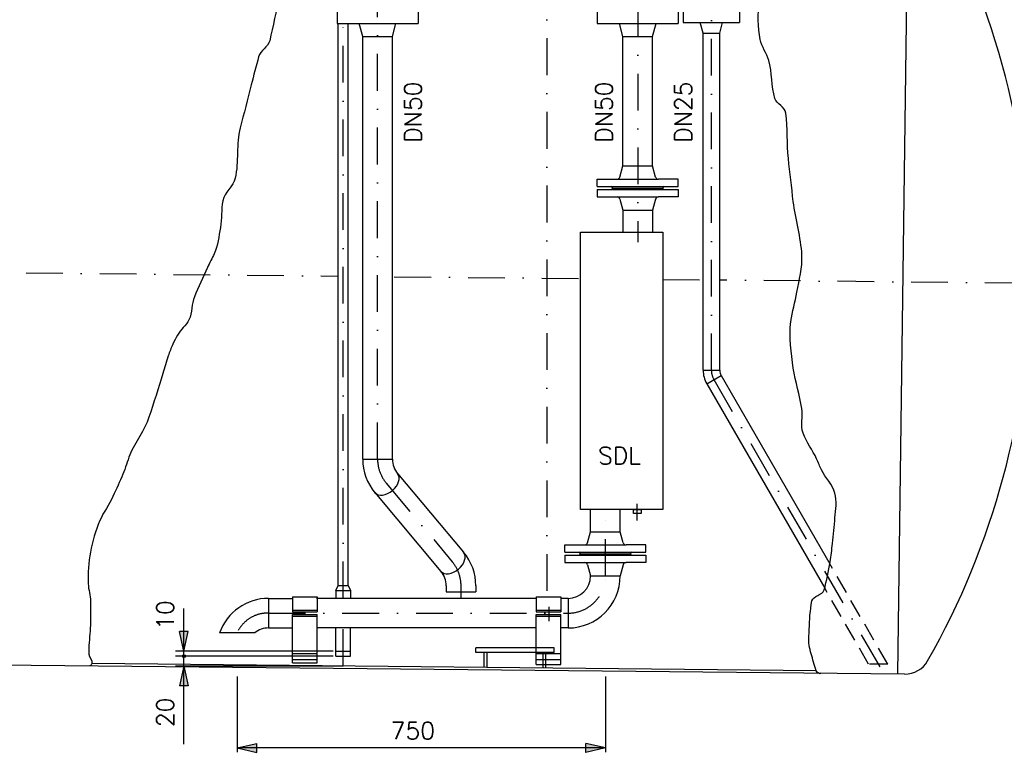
# Model space of a CAD drawing. Header units: inches. Extents: x -1548 to 30345, y -12744 to 2311.
# Tile 24 of 33: x 19755 to 21761, y -7095 to -5603. Entities that reach past the tile are written whole.
import ezdxf
from ezdxf.enums import TextEntityAlignment as Align

# ---------------------------------------------------------------- set-up
doc = ezdxf.new("R2010")
doc.units = ezdxf.units.IN
doc.header["$MEASUREMENT"] = 0
doc.linetypes.add('DASHDOT', pattern=[1, 0.5, -0.25, 0, -0.25])
doc.linetypes.add('HIDDEN', pattern=[0.375, 0.25, -0.125])
doc.layers.get('0').update_dxf_attribs({"linetype": 'CONTINUOUS'})
for name, color, linetype in [('15', 7, 'CONTINUOUS'), ('41', 7, 'CONTINUOUS'), ('6', 7, 'CONTINUOUS')]:
    doc.layers.add(name, color=color, linetype=linetype)
doc.styles.add('ROMANS', font='ROMANS', dxfattribs={"height": 0.2})

msp = doc.modelspace()

# ---------------------------------------------------------------- hatches: boundary and pattern name
at = {"linetype": 'Continuous'}
h = msp.add_hatch(color=256, dxfattribs=at)
h.paths.add_polyline_path([(20092.2, -6879.7), (20090, -6879.7), (20090, -6849.6), (20098.9, -6849.6)])
h.paths.add_polyline_path([(20090, -6879.7), (20087.7, -6879.7), (20081, -6849.6), (20090, -6849.6)])
for points in [[(20090, -6889.7), (20081, -6849.6), (20098.9, -6849.6)], [(20090, -6919.7), (20081, -6959.7), (20098.9, -6959.7)], [(20198.4, -7086.5), (20238.4, -7077.6), (20238.4, -7095.5)], [(20948.4, -7086.5), (20908.4, -7077.6), (20908.4, -7095.5)]]:
    msp.add_hatch(color=256, dxfattribs=at).paths.add_polyline_path(points)
h = msp.add_hatch(color=256, dxfattribs=at)
h.paths.add_polyline_path([(20208.4, -7088.7), (20208.4, -7086.5), (20238.4, -7086.5), (20238.4, -7095.5)])
h.paths.add_polyline_path([(20208.4, -7086.5), (20208.4, -7084.3), (20238.4, -7077.6), (20238.4, -7086.5)])

# ---------------------------------------------------------------- linework, layer by layer
for p, q in [((20098.9, -6849.6), (20081, -6849.6)), ((20090, -6889.7), (20081, -6849.6)), ((20090, -6889.7), (20098.9, -6849.6)), ((20090, -6919.7), (20081, -6959.7)), ((20090, -6919.7), (20098.9, -6959.7)), ((20098.9, -6959.7), (20081, -6959.7)), ((20198.4, -7086.5), (20238.4, -7077.6)), ((20238.4, -7095.5), (20238.4, -7077.6)), ((20948.4, -7086.5), (20908.4, -7077.6)), ((20908.4, -7095.5), (20908.4, -7077.6)), ((20198.4, -7086.5), (20238.4, -7095.5)), ((20948.4, -7086.5), (20908.4, -7095.5))]:
    msp.add_line(p, q, dxfattribs=at)
at = {"layer": '15', "linetype": 'Continuous', "ltscale": 150}
for p, q in [((20090, -7078.7), (20090, -6802.2)), ((20393.7, -6889.7), (20072.5, -6889.7)), ((20393.7, -6899.7), (20072.5, -6899.7)), ((20198.4, -6940.7), (20198.4, -7095)), ((20948.4, -6940.7), (20948.4, -7095)), ((20948.4, -7086.5), (20198.4, -7086.5))]:
    msp.add_line(p, q, dxfattribs=at)
msp.add_circle((20090, -6899.7), 2.92, dxfattribs=at)
at = {"layer": '41', "linetype": 'DASHDOT', "ltscale": 150}
for p, q in [((20484.4, -6498.3), (20484.4, -4437.6)), ((21014.4, -4512.2), (21014.4, -6056.5)), ((20829.4, -4590.2), (20829.4, -6781.8)), ((21164.4, -6317.3), (21164.4, -4836.7)), ((20414.4, -6781.8), (20414.4, -5610.5)), ((18567.7, -6106.1), (20404.4, -6125.3)), ((20518.5, -6126.5), (20897.4, -6130.4)), ((21065.4, -6132.2), (21147.6, -6133.1)), ((21946.4, -6141.4), (21183.2, -6133.4)), ((21169.5, -6336.3), (21509, -6924.3)), ((20502.2, -6547.2), (20636.6, -6707.4)), ((20948.4, -6736), (20948.4, -6589.5)), ((21013.4, -6623.5), (21013.4, -6589.5)), ((20654.4, -6781.4), (20654.4, -6756.2)), ((20833.4, -6798.9), (20833.4, -6828.5)), ((20262.5, -6812), (20872.4, -6812)), ((20414.4, -6919.7), (20414.4, -6842.1))]:
    msp.add_line(p, q, dxfattribs=at)
at = {"layer": '41', "linetype": 'Continuous', "ltscale": 150}
for p, q in [((21564.4, -5336), (21543.3, -6935.9)), ((20401.9, -5574.5), (20401.9, -5610.5)), ((20566.9, -5574.5), (20566.9, -5610.5)), ((20931.9, -5574.5), (20931.9, -5610.5)), ((21096.9, -5574.5), (21096.9, -5610.5)), ((21106.9, -5576.5), (21106.9, -5608.5)), ((21221.9, -5576.5), (21221.9, -5608.5)), ((20401.9, -5610.5), (20566.9, -5610.5)), ((20404.4, -6755.7), (20404.4, -5610.5)), ((20424.4, -6755.7), (20424.4, -5610.5)), ((20454.3, -5637.5), (20447, -5610.5)), ((20514.6, -5637.5), (20521.8, -5610.5)), ((20931.9, -5610.5), (21096.9, -5610.5)), ((20984.3, -5637.5), (20977, -5610.5)), ((21044.6, -5637.5), (21051.8, -5610.5)), ((21106.9, -5608.5), (21221.9, -5608.5)), ((21147.6, -5630.5), (21141.7, -5608.5)), ((21181.3, -5630.5), (21187.2, -5608.5)), ((21147.6, -6317.3), (21147.6, -5630.5)), ((21147.6, -5630.5), (21181.3, -5630.5)), ((21181.3, -6317.3), (21181.3, -5630.5)), ((20454.3, -5637.5), (20514.6, -5637.5)), ((20454.3, -6498.3), (20454.3, -5637.5)), ((20514.6, -6498.3), (20514.6, -5637.5)), ((20984.3, -5637.5), (21044.6, -5637.5)), ((20984.3, -5901), (20984.3, -5637.5)), ((21044.6, -5901), (21044.6, -5637.5)), ((20978.1, -5923.6), (20984.3, -5901)), ((20984.3, -5901), (21044.6, -5901)), ((21050.7, -5923.6), (21044.6, -5901)), ((20931.9, -5943), (20931.9, -5928)), ((20931.9, -5928), (20972.3, -5928)), ((20972.3, -5928), (21056.5, -5928)), ((21096.9, -5928), (21056.5, -5928)), ((21096.9, -5943), (21096.9, -5928)), ((20931.9, -5943), (21096.9, -5943)), ((20931.9, -5949), (21096.9, -5949)), ((20931.9, -5949), (20931.9, -5964)), ((20963.4, -5946), (21065.4, -5946)), ((20963.4, -5946), (20963.4, -5946)), ((21065.4, -5946), (21065.4, -5946)), ((21096.9, -5949), (21096.9, -5964)), ((20931.9, -5964), (20972.3, -5964)), ((20972.3, -5964), (21056.5, -5964)), ((20978.1, -5968.4), (20984.3, -5991)), ((21050.7, -5968.4), (21044.6, -5991)), ((21096.9, -5964), (21056.5, -5964)), ((20984.3, -5991), (21044.6, -5991)), ((20984.3, -5991), (20984.3, -6036)), ((21044.6, -5991), (21044.6, -6036)), ((21147.6, -6317.3), (21181.3, -6317.3)), ((21154.9, -6344.8), (21184.1, -6327.9)), ((21184.1, -6327.9), (21405.6, -6711.5)), ((21154.9, -6344.8), (21395.1, -6760.8)), ((20454.3, -6498.3), (20514.6, -6498.3)), ((20525.3, -6527.8), (20659.7, -6688)), ((20479.1, -6566.5), (20613.5, -6726.8)), ((20918.3, -6646), (20918.3, -6601)), ((20978.6, -6646), (20978.6, -6601)), ((20912.1, -6668.6), (20918.3, -6646)), ((20918.3, -6646), (20978.6, -6646)), ((20984.7, -6668.6), (20978.6, -6646)), ((20865.9, -6688), (20865.9, -6673)), ((20865.9, -6673), (20906.3, -6673)), ((20906.3, -6673), (20990.5, -6673)), ((21030.9, -6673), (20990.5, -6673)), ((21030.9, -6688), (21030.9, -6673)), ((20865.9, -6688), (21030.9, -6688)), ((20865.9, -6694), (21030.9, -6694)), ((20865.9, -6694), (20865.9, -6709)), ((20897.4, -6691), (20999.4, -6691)), ((20897.4, -6691), (20897.4, -6691)), ((20999.4, -6691), (20999.4, -6691)), ((21030.9, -6694), (21030.9, -6709)), ((20865.9, -6709), (20906.3, -6709)), ((20906.3, -6709), (20990.5, -6709)), ((20912.1, -6713.4), (20918.3, -6736)), ((20984.7, -6713.4), (20978.6, -6736)), ((21030.9, -6709), (20990.5, -6709)), ((20918.3, -6736), (20978.6, -6736)), ((20399.4, -6765.7), (20404.4, -6755.7)), ((20404.4, -6755.7), (20424.4, -6755.7)), ((20424.4, -6755.7), (20429.4, -6765.7)), ((20624.3, -6756.2), (20624.3, -6768.3)), ((20684.6, -6756.2), (20684.6, -6768.3)), ((20311.2, -6778.8), (20361.2, -6778.8)), ((20311.2, -6778.8), (20311.2, -6809)), ((20361.2, -6778.8), (20361.2, -6809)), ((20361.2, -6778.8), (20361.2, -6809)), ((20399.4, -6765.7), (20429.4, -6765.7)), ((20399.4, -6765.7), (20399.4, -6781.8)), ((20429.4, -6765.7), (20429.4, -6781.8)), ((20624.3, -6768.3), (20684.6, -6768.3)), ((20807.4, -6778.8), (20857.4, -6778.8)), ((20807.4, -6778.8), (20807.4, -6809)), ((20857.4, -6778.8), (20857.4, -6809)), ((20262.5, -6781.8), (20262.5, -6842.1)), ((20262.5, -6781.8), (20310.2, -6781.8)), ((20807.4, -6781.8), (20360.2, -6781.8)), ((20872.4, -6781.8), (20857.4, -6781.8)), ((20872.4, -6781.8), (20872.4, -6842.1)), ((20311.2, -6806), (20361.2, -6806)), ((20311.2, -6809), (20361.2, -6809)), ((20311.2, -6815), (20361.2, -6815)), ((20311.2, -6912.9), (20311.2, -6815)), ((20311.2, -6818), (20361.2, -6818)), ((20361.2, -6912.9), (20361.2, -6815)), ((20361.2, -6912.9), (20361.2, -6815)), ((20807.4, -6806), (20857.4, -6806)), ((20807.4, -6809), (20857.4, -6809)), ((20807.4, -6815), (20857.4, -6815)), ((20807.4, -6916.6), (20807.4, -6815)), ((20807.4, -6818), (20857.4, -6818)), ((20857.4, -6916.6), (20857.4, -6815)), ((20234.1, -6852), (20162.7, -6852)), ((20262.5, -6842.1), (20310.2, -6842.1)), ((20807.4, -6842.1), (20360.2, -6842.1)), ((20399.4, -6899.7), (20399.4, -6842.1)), ((20429.4, -6899.7), (20429.4, -6842.1)), ((20872.4, -6842.1), (20857.4, -6842.1)), ((20311.2, -6894), (20361.2, -6894)), ((20399.4, -6889.7), (20429.4, -6889.7)), ((20684.4, -6892.4), (20684.4, -6882.4)), ((20844.4, -6882.4), (20684.4, -6882.4)), ((20844.4, -6892.4), (20684.4, -6892.4)), ((20701.4, -6922.5), (20701.4, -6892.4)), ((20707.4, -6922.6), (20707.4, -6892.4)), ((20807.4, -6894), (20857.4, -6894)), ((20821.4, -6923.7), (20821.4, -6892.4)), ((20827.4, -6923.8), (20827.4, -6892.4)), ((20844.4, -6892.4), (20844.4, -6882.4)), ((21558, -6936.1), (18567.7, -6906.2)), ((21377.9, -6929.3), (19902.6, -6914.5)), ((20311.2, -6906.7), (20361.2, -6906.7)), ((20311.2, -6912.9), (20361.2, -6912.9)), ((20399.4, -6899.7), (20429.4, -6899.7)), ((20807.4, -6906.7), (20857.4, -6906.7)), ((20807.4, -6916.6), (20857.4, -6916.6)), ((20414.4, -6919.7), (20072.5, -6919.7))]:
    msp.add_line(p, q, dxfattribs=at)
at = {"layer": '41', "linetype": 'HIDDEN', "ltscale": 150}
for p, q in [((21523.6, -6915.9), (21405.6, -6711.5)), ((21484.7, -6915.9), (21395.1, -6760.8)), ((21523.6, -6915.9), (21484.7, -6915.9))]:
    msp.add_line(p, q, dxfattribs=at)
at = {"layer": '41', "linetype": 'Continuous', "ltscale": 150}
for points in [[(20897.4, -6036), (21065.4, -6036), (21065.4, -6601), (20897.4, -6601)], [(21005.4, -6601), (21021.5, -6601), (21021.5, -6609.1), (21005.4, -6609.1)]]:
    msp.add_lwpolyline(points, close=True, dxfattribs=at)
for radius in [2.72, 2.52, 2.32, 2.12, 1.92, 1.72, 1.52, 1.32, 1.12, 0.917, 0.717, 0.517, 0.317, 0.117]:
    msp.add_circle((20090, -6899.7), radius, dxfattribs=at)
for centre, radius, start, end in [((20214, -6118.3), 1600, 330.3714, 28.1175), ((20972.3, -5922), 6, 270, 344.7718), ((21056.5, -5922), 6, 195.2282, 270), ((20960.4, -5946), 3, 0, 90), ((20960.4, -5946), 3, 270, 0), ((21068.4, -5946), 3, 90, 180), ((21068.4, -5946), 3, 180, 270), ((20972.3, -5970), 6, 15.2282, 90), ((21056.5, -5970), 6, 90, 164.7718), ((21202.4, -6317.3), 54.9, 180, 210.0001), ((21202.4, -6317.3), 21.1, 180, 210.0001), ((20560.4, -6498.3), 106.2, 180, 220.0001), ((20560.4, -6498.3), 45.9, 180, 220.0001), ((20906.3, -6667), 6, 270, 344.7718), ((20990.5, -6667), 6, 195.2282, 270), ((20578.4, -6756.2), 106.2, 0, 39.9999), ((20894.4, -6691), 3, 0, 90), ((20894.4, -6691), 3, 270, 0), ((21002.4, -6691), 3, 90, 180), ((21002.4, -6691), 3, 180, 270), ((20906.3, -6715), 6, 15.2282, 90), ((20990.5, -6715), 6, 90, 164.7718), ((20578.4, -6756.2), 45.9, 0, 39.9999), ((20872.4, -6736), 45.9, 270, 0), ((20872.4, -6736), 106.2, 270, 0), ((20262.5, -6888), 106.2, 90, 160.1753), ((20262.5, -6888), 45.9, 90, 128.2637), ((21558.7, -6883.1), 53, 269.2444, 330.3714)]:
    msp.add_arc(centre, radius, start, end, dxfattribs=at)
at = {"layer": '41', "linetype": 'DASHDOT', "ltscale": 150}
for centre, radius, start, end in [((21202.4, -6317.3), 38, 180, 210.0001), ((20560.4, -6498.3), 76, 180, 220.0001), ((20578.4, -6756.2), 76, 0, 39.9999), ((20872.4, -6736), 76, 270, 0), ((20260.3, -6879.7), 67.8, 88.0756, 155.8334)]:
    msp.add_arc(centre, radius, start, end, dxfattribs=at)
at = {"layer": '41', "linetype": 'Continuous', "ltscale": 150}
for centre in [(20502.2, -6547.2), (20636.6, -6707.4)]:
    msp.add_ellipse(centre, major_axis=(23.1, 19.4), ratio=0.642789, start_param=3.141593, end_param=6.283185, dxfattribs=at)
msp.add_open_spline([(21387.9, -6934.4), (21386, -6937.3), (21379.1, -6932.9), (21377.9, -6929.3), (21375.8, -6923.5), (21374.1, -6917.7), (21372.5, -6911.9), (21369.4, -6900.4), (21365.7, -6889.2), (21363.7, -6877.4), (21361.8, -6866.7), (21363.4, -6855.8), (21363.7, -6845), (21364.2, -6825.6), (21365.4, -6806.3), (21369.1, -6787.1), (21371.2, -6776), (21391.2, -6775.4), (21394.1, -6764.6), (21399.2, -6745.8), (21403.5, -6726.8), (21406.1, -6707.6), (21407.9, -6695.1), (21409.7, -6682.6), (21411.1, -6670.1), (21413.2, -6652.6), (21414.6, -6635.1), (21416.1, -6617.6), (21417.6, -6601.1), (21420.3, -6584.1), (21416.1, -6567.7), (21411.6, -6549.6), (21396.3, -6536.8), (21388.7, -6520.2), (21385.2, -6512.8), (21382.1, -6505.2), (21378.7, -6497.7), (21370.4, -6479.9), (21358.1, -6464), (21351.2, -6445.3), (21345.3, -6429.4), (21351.4, -6411.7), (21348.7, -6395.3), (21344.1, -6367.7), (21335.4, -6340.7), (21331.2, -6312.9), (21326.5, -6281.6), (21322.3, -6249.2), (21326.2, -6218), (21328.7, -6197.8), (21335.2, -6178.2), (21338.7, -6158), (21343, -6133.1), (21349.9, -6108), (21348.7, -6083.1), (21346.9, -6046.4), (21335.7, -6009.9), (21331.2, -5973.2), (21327.7, -5944.1), (21324.4, -5914.9), (21321.2, -5885.7), (21317.8, -5855.1), (21319.9, -5823.9), (21316.2, -5793.3), (21314.7, -5780.9), (21297.3, -5775.1), (21293.7, -5763.3), (21286.2, -5738.7), (21288.6, -5710.5), (21281.2, -5685.9), (21276.9, -5671.5), (21266.9, -5658.5), (21263.8, -5643.4), (21258.4, -5617.8), (21259.3, -5590.9), (21261.2, -5565.4), (21262.9, -5543.1), (21272.2, -5520.8), (21273.7, -5498.5), (21275.1, -5480.2), (21271.6, -5461.9), (21263.8, -5443.6), (21250.3, -5412.2), (21233.2, -5371.3), (21201.3, -5371.1), (21182.4, -5371), (21163.5, -5371.3), (21144.6, -5371.3), (21124.5, -5371.3), (21104.4, -5371.3), (21084.3, -5371.3), (21067.5, -5371.2), (21069.8, -5335.7), (21053.9, -5331.2), (21046.7, -5329.1), (21038.5, -5330.2), (21031.3, -5327.7), (21020, -5323.9), (21009, -5319.3), (20997.6, -5315.9), (20969.8, -5307.5), (20941.8, -5299.5), (20914, -5291.2), (20900.7, -5287.2), (20887.4, -5282.7), (20874.1, -5278.7), (20857.3, -5273.7), (20838.5, -5284), (20821.6, -5280.7), (20809.8, -5278.3), (20800.7, -5266.8), (20789.1, -5263.7), (20775.7, -5260.1), (20760.1, -5258.6), (20746.7, -5261.2), (20733, -5263.8), (20721.6, -5278.2), (20707.3, -5279.2), (20678.9, -5281.2), (20650.2, -5279), (20621.8, -5281.2), (20593.5, -5283.4), (20565.1, -5286.5), (20536.8, -5288.7), (20510.9, -5290.8), (20484.7, -5289.7), (20458.9, -5288.8), (20442.9, -5288.2), (20431.4, -5252.1), (20419.4, -5261.2), (20402.3, -5274.2), (20386, -5291.9), (20370, -5309.1), (20356.3, -5323.8), (20343.2, -5337), (20332, -5353.6), (20321.7, -5368.9), (20315.5, -5386), (20312, -5403.6), (20307.8, -5425.2), (20303.6, -5446.9), (20299.5, -5468.6), (20294.1, -5497.6), (20288.8, -5526.6), (20283.4, -5555.6), (20277.8, -5585.8), (20271.6, -5615.9), (20264.6, -5645.9), (20261.6, -5658.7), (20245.4, -5665.7), (20242.1, -5678.4), (20237, -5697.5), (20232, -5716.7), (20227.1, -5735.8), (20219.6, -5765), (20212.1, -5794.1), (20204.6, -5823.3), (20196.1, -5856.5), (20201.6, -5892.3), (20194.6, -5925.7), (20191, -5942.8), (20172.4, -5954.6), (20169.1, -5971.7), (20165.5, -5989.6), (20167.6, -6008.5), (20164.4, -6026.5), (20161.1, -6044.4), (20159.1, -6062.8), (20151.8, -6079.7), (20147.6, -6089.4), (20142.2, -6098.4), (20137.8, -6107.9), (20128.5, -6127.5), (20119.7, -6147.4), (20111.2, -6167.3), (20104.9, -6182.1), (20107.1, -6199.7), (20100.2, -6214.3), (20094.6, -6226.1), (20082.9, -6234.1), (20076.7, -6245.5), (20073.4, -6251.7), (20070.1, -6257.9), (20067.3, -6264.3), (20064, -6272.1), (20060.5, -6279.7), (20058, -6287.8), (20054.2, -6299.8), (20050.7, -6311.8), (20047, -6323.8), (20037.8, -6353.6), (20028.6, -6383.4), (20018.8, -6413), (20009.9, -6440.2), (19990.5, -6463.1), (19979.7, -6489.6), (19974.5, -6502.5), (19971, -6516), (19965.6, -6528.8), (19959.3, -6544.1), (19952.3, -6559.1), (19945.3, -6574.1), (19937.4, -6591.1), (19926.6, -6605.6), (19918.7, -6623.5), (19900.3, -6665.5), (19893.6, -6709), (19895, -6752.2), (19895.4, -6764), (19899.5, -6775.8), (19899.5, -6787.7), (19899.5, -6794.1), (19899.5, -6800.5), (19899.5, -6806.9), (19899.5, -6814.8), (19899.5, -6822.7), (19899.5, -6830.6), (19899.5, -6846.4), (19897.3, -6862.1), (19896.5, -6877.9), (19896.2, -6883.8), (19896.4, -6889.7), (19896.5, -6895.6), (19896.6, -6902.2), (19904.3, -6908.4), (19902.6, -6914.5), (19902, -6916.6), (19900, -6918.2), (19898, -6919.5)], degree=3, knots=[0, 0, 0, 0, 0.002657, 0.002657, 0.002657, 0.006941, 0.006941, 0.006941, 0.015312, 0.015312, 0.015312, 0.022954, 0.022954, 0.022954, 0.036621, 0.036621, 0.036621, 0.044554, 0.044554, 0.044554, 0.058261, 0.058261, 0.058261, 0.067157, 0.067157, 0.067157, 0.079557, 0.079557, 0.079557, 0.091314, 0.091314, 0.091314, 0.10422, 0.10422, 0.10422, 0.110009, 0.110009, 0.110009, 0.123945, 0.123945, 0.123945, 0.135716, 0.135716, 0.135716, 0.155547, 0.155547, 0.155547, 0.177915, 0.177915, 0.177915, 0.192326, 0.192326, 0.192326, 0.210118, 0.210118, 0.210118, 0.236308, 0.236308, 0.236308, 0.257016, 0.257016, 0.257016, 0.278798, 0.278798, 0.278798, 0.287616, 0.287616, 0.287616, 0.306074, 0.306074, 0.306074, 0.316881, 0.316881, 0.316881, 0.335262, 0.335262, 0.335262, 0.351261, 0.351261, 0.351261, 0.364406, 0.364406, 0.364406, 0.386913, 0.386913, 0.386913, 0.400265, 0.400265, 0.400265, 0.414455, 0.414455, 0.414455, 0.426292, 0.426292, 0.426292, 0.431685, 0.431685, 0.431685, 0.440092, 0.440092, 0.440092, 0.460588, 0.460588, 0.460588, 0.470442, 0.470442, 0.470442, 0.482805, 0.482805, 0.482805, 0.491414, 0.491414, 0.491414, 0.501425, 0.501425, 0.501425, 0.511617, 0.511617, 0.511617, 0.531742, 0.531742, 0.531742, 0.551807, 0.551807, 0.551807, 0.570154, 0.570154, 0.570154, 0.581475, 0.581475, 0.581475, 0.597682, 0.597682, 0.597682, 0.611448, 0.611448, 0.611448, 0.62411, 0.62411, 0.62411, 0.639674, 0.639674, 0.639674, 0.6605, 0.6605, 0.6605, 0.682217, 0.682217, 0.682217, 0.691512, 0.691512, 0.691512, 0.705484, 0.705484, 0.705484, 0.726728, 0.726728, 0.726728, 0.750944, 0.750944, 0.750944, 0.763334, 0.763334, 0.763334, 0.776269, 0.776269, 0.776269, 0.78913, 0.78913, 0.78913, 0.79654, 0.79654, 0.79654, 0.811868, 0.811868, 0.811868, 0.823211, 0.823211, 0.823211, 0.832416, 0.832416, 0.832416, 0.837356, 0.837356, 0.837356, 0.843305, 0.843305, 0.843305, 0.852157, 0.852157, 0.852157, 0.874167, 0.874167, 0.874167, 0.894421, 0.894421, 0.894421, 0.904205, 0.904205, 0.904205, 0.915907, 0.915907, 0.915907, 0.929115, 0.929115, 0.929115, 0.959896, 0.959896, 0.959896, 0.968312, 0.968312, 0.968312, 0.972835, 0.972835, 0.972835, 0.978403, 0.978403, 0.978403, 0.989559, 0.989559, 0.989559, 0.993735, 0.993735, 0.993735, 0.998413, 0.998413, 0.998413, 1, 1, 1, 1], dxfattribs=at)
msp.add_point((20090, -6899.7), dxfattribs=at)

# ---------------------------------------------------------------- texts
at = {"layer": '15', "linetype": 'Continuous', "ltscale": 150, "style": 'ROMANS'}
for s, p in [('10', (20034.3, -6845.9)), ('20', (20034.3, -7044.1))]:
    msp.add_text(s, height=35, rotation=90, dxfattribs=at).set_placement(p, align=Align.TOP_LEFT)
msp.add_text('750', height=35, dxfattribs=at).set_placement((20511.3, -7034), align=Align.TOP_LEFT)
at = {"layer": '41', "linetype": 'Continuous', "ltscale": 150, "style": 'ROMANS'}
msp.add_text('SDL', height=35, dxfattribs=at).set_placement((20933.5, -6508.5))
at = {"layer": '6', "linetype": 'DASHDOT', "style": 'ROMANS'}
for p in [(20538.9, -5853.7), (20928.1, -5853.6)]:
    msp.add_text('DN50', height=35, rotation=90, dxfattribs=at).set_placement(p, align=Align.TOP_LEFT)
msp.add_text('DN25', height=35, rotation=90, dxfattribs=at).set_placement((21124.5, -5853.6))

doc.saveas('drawing.dxf')
